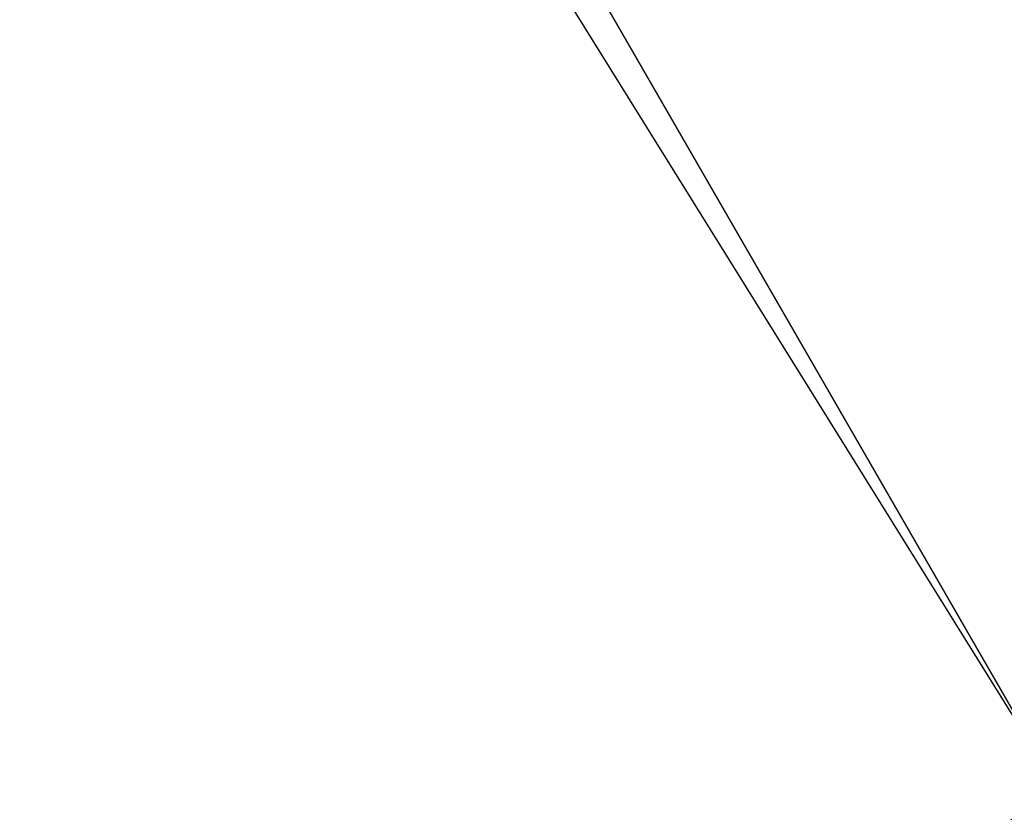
# Model space of a CAD drawing. Extents: x 1239 to 1951, y -365 to 347.
# Tile 90 of 202: x 1472.148 to 1472.348, y -92.375 to -92.215. Entities that reach past the tile are written whole.
import ezdxf

# ---------------------------------------------------------------- set-up
doc = ezdxf.new("R2010")
doc.units = 0
doc.header["$LTSCALE"] = 25.4
doc.layers.get('0').update_dxf_attribs({"color": 13, "linetype": 'CONTINUOUS'})

# ---------------------------------------------------------------- blocks, each defined once
blk = doc.blocks.new('GRUPUJ_10')
at = {"color": 0}
mesh = blk.add_polyface(dxfattribs=at)
corners = [(231.3562, 270.64836, 404.75381), (225.37781, 281.02278, 404.64664), (225.02988, 280.82546, 404.75381), (231.68713, 270.87305, 404.64664)]
mesh.append_faces([[corners[k] for k in face] for face in [(0, 1, 2), (1, 0, 3)]], dxfattribs={"vtx0": -1, "color": 0})
mesh = blk.add_polyface(dxfattribs=at)
corners = [(293.12128, 270.80193, 394.81381), (168.12128, 54.29556, 402.84665), (168.12128, 54.29556, 394.81381), (293.12128, 270.80193, 402.84665)]
mesh.append_faces([[corners[k] for k in face] for face in [(0, 1, 2), (1, 0, 3)]], dxfattribs={"vtx0": -1, "color": 0})
mesh = blk.add_polyface(dxfattribs=at)
corners = [(175.07791, 50.27914, 394.81381), (293.12128, 270.80193, 394.81381), (168.12128, 54.29556, 394.81381), (300.07791, 266.78549, 394.81381)]
mesh.append_faces([[corners[k] for k in face] for face in [(0, 1, 2), (1, 0, 3)]], dxfattribs={"vtx0": -1, "color": 0})
mesh = blk.add_polyface(dxfattribs=at)
corners = [(293.12128, 270.80193, 402.84665), (175.07791, 50.27914, 402.84665), (168.12128, 54.29556, 402.84665), (300.07791, 266.78549, 402.84665)]
mesh.append_faces([[corners[k] for k in face] for face in [(0, 1, 2), (1, 0, 3)]], dxfattribs={"vtx0": -1, "color": 0})
mesh = blk.add_polyface(dxfattribs=at)
corners = [(238.25269, 260.82988, 405.04666), (231.3562, 270.64836, 404.75381), (231.11392, 270.48388, 405.04666), (238.48093, 261.01332, 404.75381)]
mesh.append_faces([[corners[k] for k in face] for face in [(0, 1, 2), (1, 0, 3)]], dxfattribs={"vtx0": -1, "color": 0})
blk = doc.blocks.new('CRISTAL-L-7631-7630_STL_1')
at = {"color": 250}
blk.add_blockref('GRUPUJ_10', (146.53418, -354.22995, 165.37241), dxfattribs=at)
blk = doc.blocks.new('GRUPUJ_16')
at = {"color": 0}
blk.add_blockref('CRISTAL-L-7631-7630_STL_1', (-144.99028, 356.0603, -7.21906), dxfattribs=at)
blk = doc.blocks.new('GRUPUJ_5')
at = {"color": 0}
blk.add_blockref('GRUPUJ_16', (0, 0), dxfattribs=at)

msp = doc.modelspace()

# ---------------------------------------------------------------- block references
at = {"color": 0}
msp.add_blockref('GRUPUJ_5', (1239.459, -364.84932), dxfattribs=at)

doc.saveas('drawing.dxf')
